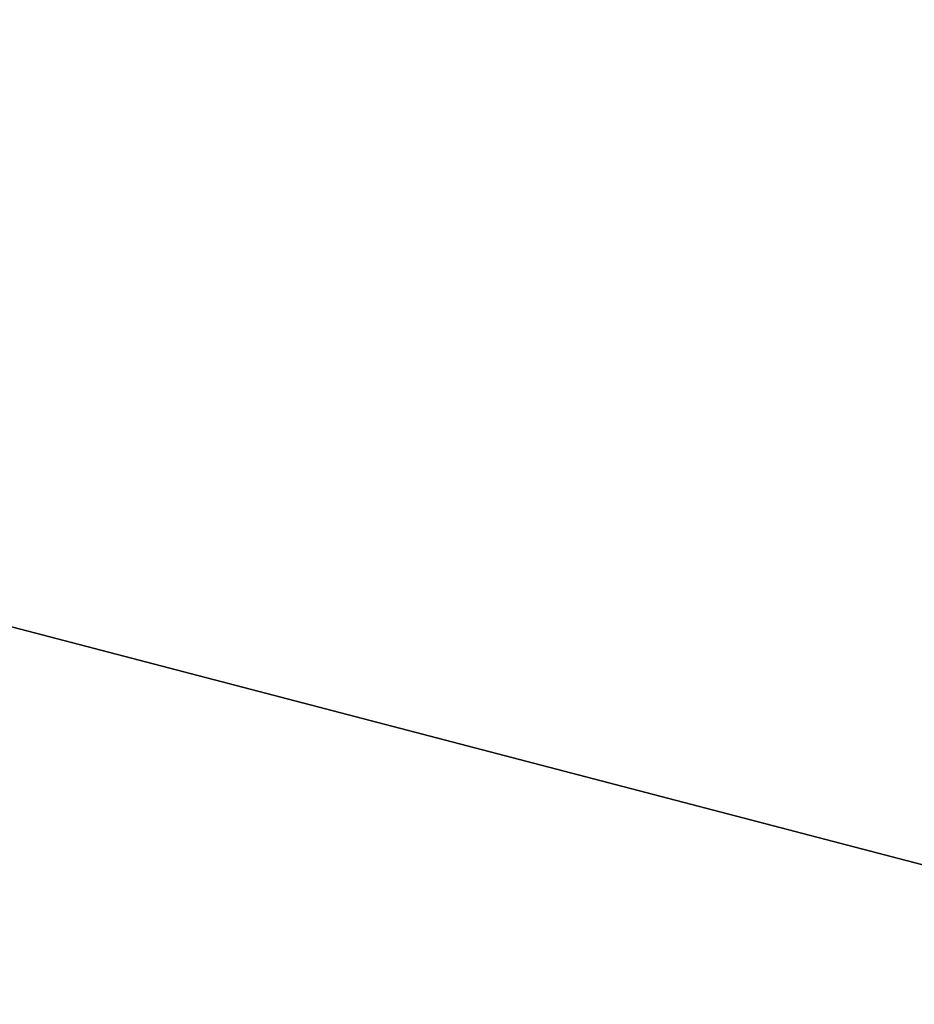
# Model space of a CAD drawing. Header units: millimetres. Extents: x -83 to 676, y -83 to 676.
# Tile 58 of 256: x 58.0202 to 58.0374, y 166.8811 to 166.9. Entities that reach past the tile are written whole.
import ezdxf

# ---------------------------------------------------------------- set-up
doc = ezdxf.new("R2010")
doc.units = ezdxf.units.MM
doc.header["$MEASUREMENT"] = 0
doc.layers.add('IGES level 0', color=7, linetype='Continuous', true_color=0xff7878)

msp = doc.modelspace()

# ---------------------------------------------------------------- linework, layer by layer
at = {"layer": 'IGES level 0', "color": 171, "true_color": 0x6666ff}
for p, q in [((60.126896, 166.337647, 76.7), (57.796363, 166.946827, 76.7)), ((57.830954, 166.937785, 77.2), (60.126896, 166.337647, 77.2)), ((57.830954, 166.937785, 76.2), (60.126896, 166.337647, 76.2)), ((60.126896, 166.337647, 77.2), (57.830954, 166.937785, 77.2)), ((57.830954, 166.937785, 76.2), (60.126896, 166.337647, 76.2))]:
    msp.add_line(p, q, dxfattribs=at)

doc.saveas('drawing.dxf')
